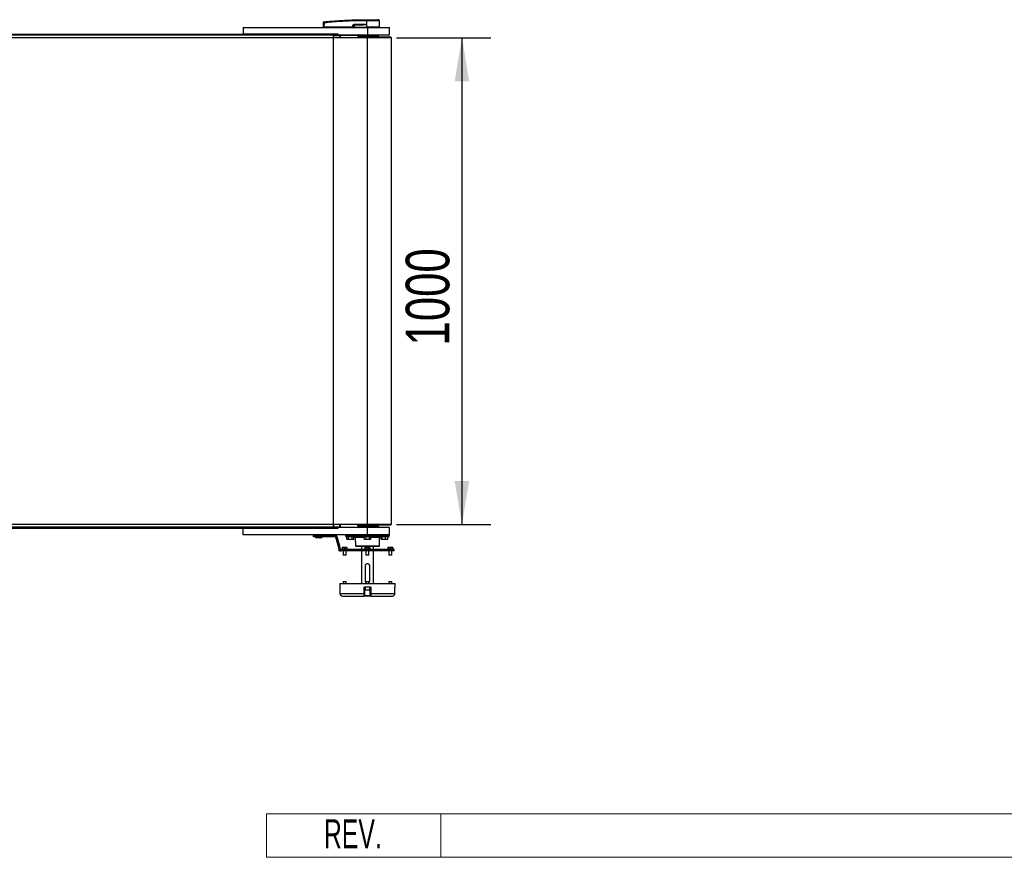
# Model space of a CAD drawing. Header units: millimetres. Extents: x 0 to 420, y 0 to 297.
# Tile 5 of 16: x 198 to 266, y 66 to 124. Entities that reach past the tile are written whole.
import ezdxf
from ezdxf.enums import TextEntityAlignment as Align

# ---------------------------------------------------------------- set-up
doc = ezdxf.new("R2010")
doc.units = ezdxf.units.MM
doc.layers.add('CARTIGLIO', color=140, linetype='Continuous')
doc.layers.add('QUOTE', color=174, linetype='Continuous')
doc.styles.add('SLDTEXTSTYLE0', font='TXT', dxfattribs={"width": 0.638298})
doc.styles.add('SLDTEXTSTYLE3', font='TXT', dxfattribs={"width": 0.75})
doc.dimstyles.new('SLDDIMSTYLE0', dxfattribs={"dimtxt": 3, "dimasz": 3, "dimexe": 0, "dimexo": 0.0625, "dimgap": 0.75, "dimtad": 1, "dimlfac": 29.839401, "dimrnd": 1e-09, "dimzin": 12, "dimdsep": 46, "dimtxsty": 'SLDTEXTSTYLE3', "dimsah": 1, "dimcen": 0.09, "dimadec": 0, "dimazin": 3, "dimtfac": 1, "dimtdec": 3, "dimtofl": 0, "dimtmove": 0, "dimatfit": 3, "dimfxl": 0, "dimfrac": 2, "dimtolj": 1, "dimtzin": 12, "dimarcsym": 0})

# ---------------------------------------------------------------- blocks, each defined once
blk = doc.blocks.new('SW_NOTE_0_27')
at = {"layer": 'CARTIGLIO', "color": 0, "insert": (2.34, 2.578), "char_height": 2, "attachment_point": 2, "style": 'SLDTEXTSTYLE0'}
blk.add_mtext('REV.', dxfattribs=at)
blk = doc.blocks.new('Cartiglio ALUSIC')
at = {"color": 161, "linetype": 'Continuous', "lineweight": 18}
for p, q in [((113.971, 150.999), (113.971, 153.999)), ((113.971, 153.999), (313.621, 153.999)), ((125.971, 153.999), (125.971, 150.999)), ((113.971, 150.999), (313.621, 150.999))]:
    blk.add_line(p, q, dxfattribs=at)
at = {"layer": 'CARTIGLIO', "color": 140}
blk.add_blockref('SW_NOTE_0_27', (117.568, 151.037), dxfattribs=at)
at = {"layer": 'CARTIGLIO', "color": 140, "style": 'SLDTEXTSTYLE0', "width": 0.638298}
for tag, height, p in [('AUTOATTR1', 3.5, (223.449, 133.7)), ('AUTOATTR2', 3.5, (222.088, 127.422)), ('AUTOATTR11', 3.5, (222.862, 121.411)), ('AUTOATTR8', 4, (219.244, 110.003)), ('AUTOATTR9', 4, (218.122, 100.423)), ('AUTOATTR0', 4, (249.033, 100.312))]:
    blk.add_attdef(tag, text='', height=height, dxfattribs=at).set_placement(p, align=Align.TOP_CENTER)
at = {"layer": 'CARTIGLIO', "color": 140}
for tag in ['AUTOATTR13', 'AUTOATTR12', 'AUTOATTR10', 'AUTOATTR7', 'AUTOATTR6', 'AUTOATTR5', 'AUTOATTR4', 'AUTOATTR3']:
    blk.add_attdef(tag, (0, 0), '', height=4, dxfattribs=at)
blk = doc.blocks.new('_D_1')
at = {"layer": 'QUOTE'}
for p, q in [((224.118, 122.595), (230.621, 122.595)), ((228.621, 122.595), (228.621, 89.082)), ((224.118, 89.082), (230.621, 89.082))]:
    blk.add_line(p, q, dxfattribs=at)
for points in [[(228.621, 122.595), (228.121, 119.595), (229.121, 119.595)], [(228.621, 89.082), (229.121, 92.082), (228.121, 92.082)]]:
    blk.add_solid(points, dxfattribs=at)
at = {"layer": 'QUOTE', "insert": (224.754, 101.405), "char_height": 3, "attachment_point": 1, "rotation": 90, "style": 'SLDTEXTSTYLE3'}
blk.add_mtext('1000', dxfattribs=at)

msp = doc.modelspace()

# ---------------------------------------------------------------- linework, layer by layer
at = {"color": 7, "linetype": 'Continuous', "lineweight": 25}
for p, q in [((219.10233, 123.31527), (219.10495, 123.61535)), ((219.1295, 123.61535), (219.12688, 123.31527)), ((219.12943, 123.68635), (219.1294, 123.68635)), ((221.11473, 123.31527), (221.11526, 123.45055)), ((221.12152, 123.45055), (221.12099, 123.31527)), ((221.19222, 123.4138), (221.12152, 123.45055)), ((221.1884, 123.49673), (221.24732, 123.4661)), ((221.97486, 123.49673), (221.1884, 123.49673)), ((221.18883, 123.5054), (221.97529, 123.5054)), ((222.04828, 123.76406), (222.04284, 123.76406)), ((222.04616, 123.50136), (222.04618, 123.4995)), ((222.04618, 123.4995), (222.04779, 123.31527)), ((222.04828, 123.76406), (222.04795, 123.31527)), ((222.04833, 123.83472), (222.04837, 123.83472)), ((222.89216, 123.83011), (222.83386, 123.83472)), ((222.956, 123.31527), (222.95208, 123.76404)), ((219.77244, 122.77069), (60.25181, 122.77069)), ((66.45166, 122.84609), (213.57258, 122.84609)), ((213.57258, 123.29851), (213.57258, 122.84609)), ((213.57258, 123.29851), (222.11833, 123.29851)), ((220.10756, 122.84609), (213.57258, 122.84609)), ((214.86213, 123.29935), (214.86213, 123.29851)), ((215.12987, 123.29851), (215.12987, 123.29935)), ((219.10233, 123.31527), (219.12688, 123.31527)), ((219.11865, 123.31527), (219.11894, 123.29851)), ((221.11473, 123.31527), (219.12688, 123.31527)), ((219.12812, 123.31527), (219.12815, 123.29851)), ((219.77244, 122.84609), (219.77244, 122.77069)), ((219.77244, 122.59475), (219.77244, 122.77069)), ((220.21559, 122.76901), (219.77244, 122.76901)), ((219.77244, 122.75182), (220.21539, 122.75182)), ((220.10756, 122.84609), (220.10756, 122.79582)), ((220.10756, 122.79582), (222.11833, 122.79582)), ((220.21492, 122.76537), (220.21539, 122.75182)), ((220.21539, 122.75182), (220.21813, 122.59475)), ((220.23167, 122.77877), (220.23488, 122.59475)), ((220.23185, 122.78151), (220.23201, 122.78242)), ((220.24842, 122.77877), (220.24842, 122.79582)), ((220.24842, 122.77877), (221.48298, 122.77877)), ((220.25164, 122.59475), (220.24842, 122.77877)), ((221.12099, 123.31527), (221.11473, 123.31527)), ((221.11605, 123.31527), (221.11607, 123.29851)), ((221.12099, 123.31527), (221.19571, 123.31527)), ((221.13257, 123.31527), (221.13278, 123.29851)), ((221.19827, 123.31527), (222.04779, 123.31527)), ((221.20353, 123.31527), (221.20365, 123.29851)), ((221.48298, 122.77877), (221.4666, 122.59475)), ((221.48298, 122.77877), (221.48298, 122.79582)), ((221.48421, 122.59475), (221.50051, 122.77748)), ((221.48659, 122.64502), (223.49855, 122.64502)), ((221.48967, 122.70646), (222.88912, 122.70646)), ((222.04795, 123.31527), (222.04779, 123.31527)), ((222.956, 123.31527), (222.04795, 123.31527)), ((222.04863, 123.31527), (222.04864, 123.29851)), ((222.11833, 123.29851), (222.11833, 122.79582)), ((222.11833, 123.29851), (223.6264, 123.29851)), ((222.11833, 122.79582), (223.6264, 122.79582)), ((222.88912, 122.64502), (222.88912, 122.70646)), ((222.93939, 123.29851), (222.93968, 123.31527)), ((223.49855, 122.64502), (223.72694, 122.64502)), ((223.6264, 122.79582), (223.6264, 123.29851)), ((223.72694, 122.59475), (223.72694, 122.64502)), ((222.11833, 122.59475), (57.90592, 122.59475)), ((222.11833, 89.08201), (222.11833, 122.59475)), ((223.77721, 122.59475), (222.11833, 122.59475)), ((223.77721, 89.08201), (223.77721, 122.59475)), ((222.11833, 89.08201), (57.90592, 89.08201)), ((219.77244, 88.90607), (60.25181, 88.90607)), ((213.57258, 88.83066), (66.45166, 88.83066)), ((213.57258, 88.37824), (213.57258, 88.83066)), ((213.57258, 88.83066), (220.10756, 88.83066)), ((219.77244, 89.08201), (219.77244, 88.90607)), ((219.77244, 88.92494), (220.21539, 88.92494)), ((220.21559, 88.90774), (219.77244, 88.90774)), ((219.77244, 88.90607), (219.77244, 88.83066)), ((220.10756, 88.83066), (220.10756, 88.88093)), ((222.11833, 88.88093), (220.10756, 88.88093)), ((220.21492, 88.91139), (220.21539, 88.92494)), ((220.21539, 88.92494), (220.21813, 89.08201)), ((220.23167, 88.89798), (220.23488, 89.08201)), ((220.23187, 88.89512), (220.23201, 88.89434)), ((220.25164, 89.08201), (220.24842, 88.89798)), ((220.24842, 88.89798), (220.24842, 88.88093)), ((220.24842, 88.89798), (221.48298, 88.89798)), ((221.48298, 88.89798), (221.4666, 89.08201)), ((221.48298, 88.89798), (221.48298, 88.88093)), ((223.72694, 89.03174), (221.48716, 89.03174)), ((222.88912, 88.9703), (221.48883, 88.9703)), ((223.77721, 89.08201), (222.11833, 89.08201)), ((222.11833, 88.37824), (222.11833, 88.88093)), ((223.6264, 88.88093), (222.11833, 88.88093)), ((222.88912, 88.9703), (222.88912, 89.03174)), ((223.6264, 88.37824), (223.6264, 88.88093)), ((223.72694, 89.03174), (223.72694, 89.08201)), ((222.11833, 88.37824), (213.57258, 88.37824)), ((218.39841, 88.22743), (218.39841, 88.32797)), ((218.39841, 88.32797), (218.56598, 88.32797)), ((218.56598, 88.22743), (218.39841, 88.22743)), ((218.53803, 88.37189), (218.53619, 88.3367)), ((218.53619, 88.3367), (218.99792, 88.3367)), ((218.53619, 88.21871), (218.53803, 88.18352)), ((218.96232, 88.21871), (218.53619, 88.21871)), ((218.99608, 88.37189), (218.53803, 88.37189)), ((218.53803, 88.18352), (218.96076, 88.18352)), ((218.99123, 88.32965), (218.54288, 88.32965)), ((218.54288, 88.22576), (218.95666, 88.22576)), ((218.98939, 88.17717), (218.54472, 88.17717)), ((218.56263, 88.32965), (218.56263, 88.32797)), ((218.56263, 88.22743), (218.56263, 88.22576)), ((218.56598, 88.32797), (218.56598, 88.22743)), ((219.92446, 88.32797), (218.56598, 88.32797)), ((219.92446, 88.22743), (218.56598, 88.22743)), ((218.633, 88.17717), (218.64976, 88.16041)), ((218.83455, 88.16041), (218.64976, 88.16041)), ((218.84655, 88.17717), (218.83455, 88.16041)), ((218.83455, 88.16041), (218.86298, 88.16041)), ((218.86298, 88.16041), (218.87499, 88.17717)), ((218.88435, 88.16041), (218.86298, 88.16041)), ((218.88435, 88.16041), (218.90111, 88.17717)), ((218.95666, 88.22576), (218.99123, 88.22576)), ((218.96076, 88.18352), (218.99608, 88.18352)), ((218.99792, 88.21871), (218.96232, 88.21871)), ((218.97148, 88.32797), (218.97148, 88.32965)), ((218.97148, 88.22576), (218.97148, 88.22743)), ((218.99792, 88.3367), (218.99608, 88.37189)), ((218.99608, 88.18352), (218.99792, 88.21871)), ((219.92446, 88.32797), (219.92446, 88.22743)), ((220.04541, 88.23516), (219.9483, 88.20914)), ((220.12276, 87.55804), (219.9483, 88.20914)), ((220.21987, 87.58406), (220.04541, 88.23516)), ((220.61025, 88.37824), (220.61173, 88.29358)), ((220.61173, 88.29358), (223.62492, 88.29358)), ((222.11833, 88.24419), (220.66199, 88.24419)), ((220.70737, 88.07707), (220.70737, 88.24419)), ((220.8198, 88.07707), (220.8198, 88.24419)), ((221.05782, 88.07707), (221.05782, 88.24419)), ((221.1834, 88.07707), (221.1834, 88.24419)), ((221.28371, 88.1948), (221.29369, 87.62333)), ((221.88212, 88.1948), (221.28371, 88.1948)), ((221.88212, 88.07707), (221.88212, 88.24419)), ((222.02642, 88.07707), (222.02642, 88.24419)), ((222.11833, 88.37824), (223.6264, 88.37824)), ((223.6264, 88.37824), (222.11833, 88.37824)), ((223.57466, 88.24419), (222.11833, 88.24419)), ((222.26262, 88.07707), (222.26262, 88.24419)), ((222.35454, 88.07707), (222.35454, 88.24419)), ((222.95294, 88.1948), (222.35454, 88.1948)), ((222.94297, 87.62333), (222.95294, 88.1948)), ((223.06071, 88.07707), (223.06071, 88.24419)), ((223.12439, 88.07707), (223.12439, 88.24419)), ((223.35495, 88.07707), (223.35495, 88.24419)), ((223.52184, 88.07707), (223.52184, 88.24419)), ((223.62492, 88.29358), (223.6264, 88.37824)), ((220.12276, 87.55804), (220.21987, 87.58406)), ((220.17445, 87.36514), (220.12276, 87.55804)), ((220.27156, 87.39116), (220.21987, 87.58406)), ((220.46158, 87.50691), (220.38573, 87.4982)), ((220.38573, 87.4982), (220.38573, 87.37286)), ((220.38856, 87.50691), (220.38847, 87.50688)), ((220.38864, 87.50691), (220.46158, 87.50691)), ((220.53742, 87.4982), (220.46158, 87.50691)), ((220.46158, 87.50691), (220.61617, 87.50691)), ((220.61617, 87.50691), (220.53742, 87.4982)), ((220.53742, 87.4982), (220.53742, 87.37286)), ((220.69492, 87.4982), (220.61617, 87.50691)), ((220.61617, 87.50691), (220.69782, 87.50691)), ((220.69492, 87.4982), (220.69492, 87.37286)), ((220.69782, 87.50691), (220.6979, 87.50691)), ((220.69799, 87.50688), (220.6979, 87.50691)), ((220.70072, 87.4982), (220.70072, 87.37286)), ((220.70737, 88.07707), (220.76358, 88.06546)), ((220.71119, 88.07563), (220.73915, 88.06546)), ((220.73915, 88.06546), (220.76358, 88.06546)), ((220.76358, 88.06546), (220.8198, 88.07707)), ((220.76358, 88.06546), (220.93881, 88.06546)), ((220.8198, 88.07707), (220.93881, 88.06546)), ((220.93881, 88.06546), (221.05782, 88.07707)), ((220.93881, 88.06546), (221.12061, 88.06546)), ((221.12061, 88.06546), (221.15161, 88.06546)), ((221.15161, 88.06546), (221.17958, 88.07563)), ((221.1834, 88.07707), (221.17936, 88.07623)), ((221.29369, 87.62333), (222.94297, 87.62333)), ((222.11833, 87.57394), (221.34395, 87.57394)), ((221.69942, 87.57394), (221.69942, 87.37286)), ((221.88212, 88.07707), (221.95427, 88.06546)), ((221.89477, 88.07176), (221.9121, 88.06546)), ((221.9121, 88.06546), (221.95427, 88.06546)), ((221.94248, 87.4982), (221.94248, 87.37286)), ((221.96365, 87.50691), (221.95381, 87.50333)), ((221.95427, 88.06546), (222.02642, 88.07707)), ((221.95427, 88.06546), (222.14452, 88.06546)), ((221.96365, 87.50691), (221.97291, 87.50691)), ((221.97291, 87.50691), (222.09127, 87.50691)), ((222.09127, 87.50691), (222.00334, 87.4982)), ((222.00334, 87.4982), (222.00334, 87.37286)), ((222.02642, 88.07707), (222.14452, 88.06546)), ((222.17919, 87.4982), (222.09127, 87.50691)), ((222.09127, 87.50691), (222.23668, 87.50691)), ((222.89271, 87.57394), (222.11833, 87.57394)), ((222.14452, 88.06546), (222.26262, 88.07707)), ((222.14452, 88.06546), (222.30858, 88.06546)), ((222.23668, 87.50691), (222.17919, 87.4982)), ((222.17919, 87.4982), (222.17919, 87.37286)), ((222.29418, 87.4982), (222.23668, 87.50691)), ((222.23668, 87.50691), (222.273, 87.50691)), ((222.28285, 87.50333), (222.273, 87.50691)), ((222.29418, 87.4982), (222.29418, 87.37286)), ((222.30858, 88.06546), (222.32456, 88.06546)), ((222.32456, 88.06546), (222.34188, 88.07176)), ((222.53724, 87.37286), (222.53724, 87.57394)), ((223.06071, 88.07707), (223.09255, 88.06546)), ((223.07637, 88.06861), (223.08504, 88.06546)), ((223.08504, 88.06546), (223.09255, 88.06546)), ((223.09255, 88.06546), (223.12439, 88.07707)), ((223.09255, 88.06546), (223.23967, 88.06546)), ((223.12439, 88.07707), (223.23967, 88.06546)), ((223.23967, 88.06546), (223.35495, 88.07707)), ((223.23967, 88.06546), (223.43839, 88.06546)), ((223.43839, 88.06546), (223.49751, 88.06546)), ((223.49751, 88.06546), (223.50618, 88.06861)), ((223.52184, 88.07707), (223.5053, 88.07104)), ((223.52476, 87.4982), (223.59236, 87.50691)), ((223.52476, 87.4982), (223.52476, 87.37286)), ((223.53875, 87.50691), (223.53596, 87.5059)), ((223.54149, 87.50691), (223.64256, 87.50691)), ((223.64256, 87.50691), (223.55823, 87.4982)), ((223.55823, 87.4982), (223.55823, 87.37286)), ((223.7269, 87.4982), (223.64256, 87.50691)), ((223.64256, 87.50691), (223.7945, 87.50691)), ((223.7945, 87.50691), (223.7269, 87.4982)), ((223.7269, 87.4982), (223.7269, 87.37286)), ((223.8621, 87.4982), (223.7945, 87.50691)), ((223.7945, 87.50691), (223.84784, 87.50691)), ((223.85089, 87.5059), (223.8481, 87.50691)), ((223.8621, 87.4982), (223.8621, 87.37286)), ((220.16136, 87.27232), (220.16136, 87.37286)), ((220.16136, 87.37286), (220.17238, 87.37286)), ((220.19487, 87.27232), (220.16136, 87.27232)), ((220.27156, 87.39116), (220.17445, 87.36514)), ((220.19487, 87.32415), (220.19487, 87.27232)), ((220.19487, 87.27232), (220.29541, 87.27232)), ((220.29541, 87.37286), (220.27156, 87.39116)), ((220.29541, 87.37286), (220.29541, 87.27232)), ((220.81499, 87.37286), (220.29541, 87.37286)), ((220.81499, 87.27232), (220.29541, 87.27232)), ((220.44269, 87.27232), (220.44269, 86.99081)), ((220.44269, 86.99081), (220.4628, 86.97071)), ((220.44269, 86.99081), (220.64377, 86.99081)), ((220.62366, 86.97071), (220.4628, 86.97071)), ((220.62366, 86.97071), (220.64377, 86.99081)), ((220.64377, 86.99081), (220.64377, 87.27232)), ((220.81499, 87.27232), (220.81499, 87.37286)), ((223.96153, 87.37286), (220.81499, 87.37286)), ((223.96153, 87.27232), (220.81499, 87.27232)), ((221.69942, 87.27232), (221.69942, 85.02697)), ((222.01779, 87.27232), (222.01779, 86.99081)), ((222.01779, 86.99081), (222.0379, 86.97071)), ((222.01779, 86.99081), (222.21887, 86.99081)), ((222.04271, 86.97071), (222.0379, 86.97071)), ((222.19876, 86.97071), (222.04271, 86.97071)), ((222.19876, 86.97071), (222.21887, 86.99081)), ((222.21887, 86.99081), (222.21887, 87.27232)), ((222.53724, 85.02697), (222.53724, 87.27232)), ((223.59289, 87.27232), (223.59289, 86.99081)), ((223.59289, 86.99081), (223.613, 86.97071)), ((223.59289, 86.99081), (223.79396, 86.99081)), ((223.61442, 86.97071), (223.613, 86.97071)), ((223.77386, 86.97071), (223.61442, 86.97071)), ((223.77386, 86.97071), (223.79396, 86.99081)), ((223.79396, 86.99081), (223.79396, 87.27232)), ((223.96153, 87.27232), (223.96153, 87.37286)), ((221.98428, 85.18615), (221.98428, 86.25856)), ((222.25238, 86.25856), (222.25238, 85.18615)), ((220.2081, 85.02697), (220.21015, 84.79209)), ((220.2081, 85.02697), (224.02855, 85.02697)), ((220.21015, 84.79209), (220.2184, 84.79209)), ((220.22406, 84.74262), (220.2243, 84.7427)), ((220.4628, 85.16102), (220.44269, 85.14091)), ((220.44269, 85.14091), (220.44269, 85.02697)), ((220.64377, 85.14091), (220.44269, 85.14091)), ((220.4628, 85.16102), (220.62366, 85.16102)), ((220.64377, 85.14091), (220.62366, 85.16102)), ((220.64377, 85.02697), (220.64377, 85.14091)), ((221.92749, 84.7424), (221.92044, 84.33806)), ((221.95076, 84.7424), (221.92749, 84.7424)), ((221.94114, 84.79209), (222.29552, 84.79209)), ((222.29241, 84.75887), (221.94425, 84.75887)), ((221.95076, 84.75887), (221.95076, 84.5779)), ((222.0379, 85.16102), (222.01779, 85.14091)), ((222.01779, 85.14091), (222.01779, 85.02697)), ((222.21887, 85.14091), (222.01779, 85.14091)), ((222.0379, 85.16102), (222.19876, 85.16102)), ((222.21887, 85.14091), (222.19876, 85.16102)), ((222.21887, 85.02697), (222.21887, 85.14091)), ((222.2859, 84.5779), (222.2859, 84.75887)), ((222.30916, 84.7424), (222.2859, 84.7424)), ((222.31622, 84.33806), (222.30916, 84.7424)), ((223.613, 85.16102), (223.59289, 85.14091)), ((223.59289, 85.14091), (223.59289, 85.02697)), ((223.79396, 85.14091), (223.59289, 85.14091)), ((223.613, 85.16102), (223.77386, 85.16102)), ((223.79396, 85.14091), (223.77386, 85.16102)), ((223.79396, 85.02697), (223.79396, 85.14091)), ((224.01236, 84.7427), (224.0126, 84.74262)), ((224.01826, 84.79209), (224.0265, 84.79209)), ((224.0265, 84.79209), (224.02855, 85.02697)), ((220.22848, 84.33827), (220.22874, 84.33835)), ((220.22874, 84.33835), (221.88278, 84.33835)), ((220.41442, 84.15564), (221.88432, 84.15564)), ((222.35234, 84.15564), (221.88432, 84.15564)), ((221.91783, 84.18857), (222.31883, 84.18857)), ((221.95076, 84.5779), (222.2859, 84.5779)), ((222.26579, 84.55779), (221.97087, 84.55779)), ((222.35234, 84.15564), (223.82224, 84.15564)), ((222.35387, 84.33835), (224.00792, 84.33835)), ((224.00792, 84.33835), (224.00818, 84.33827))]:
    msp.add_line(p, q, dxfattribs=at)
at = {"color": 7, "linetype": 'Continuous'}
for p, q in [((60.25181, 122.84609), (219.77244, 122.84609)), ((219.77244, 88.83066), (219.77244, 122.84609)), ((60.25181, 88.83066), (219.77244, 88.83066))]:
    msp.add_line(p, q, dxfattribs=at)
at = {"color": 7, "linetype": 'Continuous', "lineweight": 25, "flags": 128}
for points in [[(221.97486, 123.49673), (222.0148, 123.49828), (222.04618, 123.4995)], [(220.22406, 84.74262), (220.22516, 84.64145), (220.22848, 84.33827)], [(220.2243, 84.7427), (220.22503, 84.67568), (220.22797, 84.40764), (220.22874, 84.33835)], [(221.88278, 84.33835), (221.88397, 84.40536), (221.88874, 84.6734), (221.88997, 84.7427)], [(222.34668, 84.7427), (222.34787, 84.67568), (222.35264, 84.40764), (222.35387, 84.33835)], [(224.00792, 84.33835), (224.00866, 84.40536), (224.0116, 84.6734), (224.01236, 84.7427)], [(224.00818, 84.33827), (224.00928, 84.43927), (224.0126, 84.74262)]]:
    msp.add_lwpolyline(points, dxfattribs=at)
at = {"color": 7, "linetype": 'Continuous', "lineweight": 25}
for centre, radius, start, end in [((219.11722, 122.87341), 0.74204, 89.0518988, 90.9481012), ((219.13202, 123.65463), 0.02673, 96.1041945, 179.3841407), ((221.11839, 124.30412), 0.85357, 269.78976, 270.21024), ((221.1194, 123.50449), 0.06943, 353.5856583, 0.7475902), ((198.10042, 122.3474), 23.17391, 2.7312588, 2.7669963), ((221.90586, 123.50449), 0.06943, 353.5856583, 0.7475902), ((222.29459, 123.77822), 0.25215, 168.1201678, 183.2190123), ((223.40743, 123.67514), 1.3684, 173.3031905, 173.4966106), ((222.30005, 123.77805), 0.25217, 168.0817426, 183.1800729), ((222.88506, 123.76346), 0.06703, 0.5000113, 83.9231277), ((220.21645, 122.78062), 0.01533, 264.2526321, 353.0754988), ((220.22237, 122.59163), 0.16034, 86.5051734, 92.4949408), ((220.21559, 122.78577), 0.01676, 270, 348.463041), ((220.24842, 122.77907), 0.01676, 90, 181), ((220.24005, 123.01885), 0.24022, 268.0016174, 271.9983826), ((221.48298, 122.77907), 0.01676, 354.8105801, 90), ((221.50573, 122.97477), 0.19732, 263.3778257, 268.2379831), ((222.7964, 122.70646), 0.09272, 0, 74.5483066), ((220.21645, 88.89613), 0.01533, 6.9245012, 95.7473679), ((220.22237, 89.08513), 0.16034, 267.5050592, 273.4948266), ((220.21559, 88.89099), 0.01676, 11.536959, 90), ((220.24005, 88.6579), 0.24022, 88.0016174, 91.9983826), ((220.24842, 88.89769), 0.01676, 179, 270), ((221.48298, 88.89769), 0.01676, 270, 5.1894199), ((221.50573, 88.70198), 0.19732, 91.7620169, 96.6221743), ((222.7964, 88.9703), 0.09272, 285.4516934, 0), ((218.54288, 88.33635), 0.0067, 177, 270), ((218.54288, 88.21906), 0.0067, 90, 183), ((218.54472, 88.37154), 0.0067, 90, 177), ((218.54472, 88.18387), 0.0067, 183, 270), ((218.98939, 88.37154), 0.0067, 3, 90), ((218.98939, 88.18387), 0.0067, 270, 357), ((218.99123, 88.33635), 0.0067, 270, 3), ((218.99123, 88.21906), 0.0067, 357, 90), ((219.92446, 88.20275), 0.12522, 15, 90), ((219.92446, 88.20275), 0.02469, 15, 90), ((220.66199, 88.29446), 0.05027, 181, 270), ((221.23345, 88.19392), 0.05027, 1, 90), ((223.00321, 88.19392), 0.05027, 90, 179), ((223.57466, 88.29446), 0.05027, 270, 359), ((221.34395, 87.62421), 0.05027, 181, 270), ((222.89271, 87.62421), 0.05027, 270, 359), ((220.24366, 84.79238), 0.03351, 180.5, 231.3888091), ((220.25202, 84.79238), 0.03363, 180.4912683, 206.8986886), ((221.9157, 85.63581), 0.89349, 268.3503428, 270.7565315), ((222.03265, 84.7839), 0.09188, 174.8896679, 195.8132908), ((222.20401, 84.7839), 0.09188, 344.1867092, 5.1103321), ((222.32096, 85.63581), 0.89349, 269.2434685, 271.6496572), ((223.99299, 84.79238), 0.03351, 308.882465, 359.5), ((223.98463, 84.79238), 0.03363, 335.3089915, 359.5079221), ((221.90853, 85.22943), 0.89145, 268.3448762, 270.7651765), ((221.88432, 84.18915), 0.03351, 270, 359), ((221.97087, 84.5779), 0.02011, 180, 270), ((222.26579, 84.5779), 0.02011, 270, 0), ((222.32813, 85.22943), 0.89145, 269.2348235, 271.6551238), ((222.35234, 84.18915), 0.03351, 181, 270)]:
    msp.add_arc(centre, radius, start, end, dxfattribs=at)
for centre, major_axis, ratio, start_param, end_param in [((221.23417, 123.4164), (0.11395, -0.05605), 0.60672542, 2.25200573, 3.42889257), ((221.23333, 123.41648), (0.10781, -0.05336), 0.5569608, 2.25321842, 3.43010526), ((221.27509, 123.39477), (0.07679, -0.04085), 0.77058227, 2.30113884, 3.47802567), ((221.27509, 123.39492), (0.06703, -0.03543), 0.66301777, 2.29905058, 3.47593741)]:
    msp.add_ellipse(centre, major_axis=major_axis, ratio=ratio, start_param=start_param, end_param=end_param, dxfattribs=at)
for points, knots in [([(219.10495, 123.61535), (219.10496, 123.61695), (219.10501, 123.62301), (219.1051, 123.63332), (219.1052, 123.64428), (219.10527, 123.6523), (219.10528, 123.65405), (219.10529, 123.65492)], [0, 0, 0, 0, 0.08210774, 0.31165455, 0.54070711, 0.77036972, 1, 1, 1, 1]), ([(219.10529, 123.65492), (219.10531, 123.65685), (219.10533, 123.65947), (219.10533, 123.65982), (219.10534, 123.65992)], [0, 0, 0, 0, 0.73657409, 1, 1, 1, 1]), ([(219.10534, 123.65992), (219.10537, 123.66085), (219.10554, 123.66483), (219.1076, 123.67169), (219.11298, 123.67912), (219.1205, 123.68454), (219.12644, 123.68575), (219.1294, 123.68635)], [0, 0, 0, 0, 0.07160669, 0.30681144, 0.53787451, 0.76893725, 1, 1, 1, 1]), ([(219.12918, 123.68121), (219.12899, 123.67973), (219.1286, 123.67677), (219.12846, 123.66342), (219.12865, 123.6452), (219.12908, 123.62808), (219.12941, 123.618), (219.1295, 123.61535)], [0, 0, 0, 0, 0.22968814, 0.45959689, 0.68877935, 0.91808895, 1, 1, 1, 1]), ([(219.12918, 123.68121), (219.50656, 123.71565), (220.08175, 123.76814), (220.8568, 123.80675), (221.45243, 123.82721), (221.8489, 123.82719), (222.04784, 123.83013), (222.04784, 123.83013)], [0, 0, 0, 0, 0.38876695, 0.59252789, 0.79628932, 0.99999932, 1, 1, 1, 1]), ([(219.1294, 123.68635), (219.12939, 123.68626), (219.12932, 123.68589), (219.12924, 123.6832), (219.12918, 123.68121)], [0, 0, 0, 0, 0.26388418, 1, 1, 1, 1]), ([(219.12943, 123.68635), (219.14068, 123.6875), (219.21016, 123.69455), (219.515, 123.72431), (220.14131, 123.77547), (221.04495, 123.82464), (221.71373, 123.83136), (222.04833, 123.83472)], [0, 0, 0, 0, 0.01170126, 0.07220884, 0.31419353, 0.65688711, 1, 1, 1, 1]), ([(222.04284, 123.76406), (221.84477, 123.76283), (221.44863, 123.76036), (220.85461, 123.74097), (220.08081, 123.70208), (219.50647, 123.64972), (219.1295, 123.61535)], [0, 0, 0, 0, 0.20362021, 0.40724063, 0.61094774, 1, 1, 1, 1]), ([(221.19222, 123.4138), (221.19418, 123.41381), (221.19769, 123.41382), (221.20212, 123.41381), (221.20407, 123.4138)], [0, 0, 0, 0, 0.56, 1, 1, 1, 1]), ([(221.19571, 123.31527), (221.19463, 123.33365), (221.19271, 123.36643), (221.19237, 123.39934), (221.19222, 123.4138)], [0, 0, 0, 0, 0.56058603, 1, 1, 1, 1]), ([(221.20407, 123.4138), (221.20355, 123.39539), (221.20263, 123.36249), (221.19961, 123.32971), (221.19827, 123.31527)], [0, 0, 0, 0, 0.55939227, 1, 1, 1, 1]), ([(221.24732, 123.4661), (221.38311, 123.47224), (221.62561, 123.4832), (221.86814, 123.4926), (221.97486, 123.49673)], [0, 0, 0, 0, 0.55997408, 1, 1, 1, 1]), ([(222.04618, 123.4995), (221.89724, 123.48956), (221.63129, 123.4718), (221.36512, 123.45782), (221.24801, 123.45167)], [0, 0, 0, 0, 0.56002694, 1, 1, 1, 1]), ([(221.97529, 123.5054), (221.98214, 123.50533), (222.00242, 123.50513), (222.02628, 123.5052), (222.04283, 123.50201), (222.04616, 123.50136)], [0, 0, 0, 0, 0.28926734, 0.85682964, 1, 1, 1, 1]), ([(222.04784, 123.83013), (222.04784, 123.83013), (222.04967, 123.83013), (222.0515, 123.83013), (222.05332, 123.83013)], [0, 0, 0, 0, 0.00036549, 1, 1, 1, 1]), ([(222.95208, 123.76404), (222.94986, 123.76405), (222.94534, 123.76407), (222.90899, 123.76407), (222.85148, 123.76403), (222.77331, 123.76406), (222.67588, 123.76407), (222.56354, 123.76402), (222.43749, 123.76407), (222.30764, 123.76405), (222.17615, 123.76405), (222.09123, 123.76406), (222.04828, 123.76406)], [0, 0, 0, 0, 0.10046502, 0.20384345, 0.30430944, 0.40768894, 0.50815524, 0.61153497, 0.71200234, 0.81538328, 0.9066108, 1, 1, 1, 1]), ([(222.04837, 123.83472), (222.09813, 123.83472), (222.19779, 123.83472), (222.34459, 123.83472), (222.48105, 123.83472), (222.6024, 123.83472), (222.70234, 123.83472), (222.77691, 123.83472), (222.82509, 123.83472), (222.83094, 123.83472), (222.83386, 123.83472)], [0, 0, 0, 0, 0.12488045, 0.25013958, 0.37464939, 0.49981249, 0.62476421, 0.74955772, 0.87492377, 1, 1, 1, 1]), ([(222.05332, 123.83013), (222.09272, 123.83012), (222.17152, 123.83011), (222.29298, 123.83012), (222.41389, 123.83012), (222.53053, 123.83009), (222.63522, 123.83012), (222.72552, 123.83012), (222.79833, 123.83011), (222.8518, 123.83014), (222.88566, 123.8301), (222.88999, 123.83011), (222.89216, 123.83011)], [0, 0, 0, 0, 0.09230362, 0.18460708, 0.28653845, 0.3884688, 0.49039805, 0.59232883, 0.69424704, 0.79616636, 0.8980845, 1, 1, 1, 1]), ([(220.21559, 122.76901), (220.21548, 122.76885), (220.21527, 122.76852), (220.21503, 122.76642), (220.21492, 122.76537)], [0, 0, 0, 0, 0.50006029, 1, 1, 1, 1]), ([(221.19571, 123.31527), (221.19594, 123.31527), (221.19648, 123.31527), (221.19739, 123.31527), (221.19804, 123.31527), (221.19827, 123.31527)], [0, 0, 0, 0, 0.31939567, 0.74819126, 1, 1, 1, 1]), ([(220.21559, 88.90774), (220.21548, 88.90791), (220.21527, 88.90824), (220.21503, 88.91034), (220.21492, 88.91139)], [0, 0, 0, 0, 0.50006029, 1, 1, 1, 1]), ([(221.50019, 88.89925), (221.49546, 88.94793), (221.48954, 89.00882), (221.48445, 89.06978), (221.48343, 89.08201)], [0, 0, 0, 0, 0.79940939, 1, 1, 1, 1]), ([(222.96669, 88.22743), (222.97526, 88.22743), (222.99594, 88.22743), (223.02803, 88.22743), (223.05252, 88.22743), (223.05992, 88.22743), (223.06071, 88.22743)], [0, 0, 0, 0, 0.24936879, 0.60229533, 0.95748461, 1, 1, 1, 1]), ([(220.38573, 87.4982), (220.38579, 87.49848), (220.38674, 87.5038), (220.38772, 87.5054), (220.38864, 87.50691)], [0, 0, 0, 0, 0.0529743, 1, 1, 1, 1]), ([(220.69782, 87.50691), (220.6969, 87.5054), (220.69593, 87.5038), (220.69497, 87.49848), (220.69492, 87.4982)], [0, 0, 0, 0, 0.9470257, 1, 1, 1, 1]), ([(220.70072, 87.4982), (220.70053, 87.49927), (220.69957, 87.50448), (220.69859, 87.50583), (220.69782, 87.50691)], [0, 0, 0, 0, 0.20618569, 1, 1, 1, 1]), ([(221.05782, 88.07707), (221.06209, 88.07564), (221.08282, 88.0687), (221.10389, 88.06689), (221.12061, 88.06546)], [0, 0, 0, 0, 0.20618569, 1, 1, 1, 1]), ([(221.12061, 88.06546), (221.14055, 88.06747), (221.1616, 88.0696), (221.1823, 88.07669), (221.1834, 88.07707)], [0, 0, 0, 0, 0.9470257, 1, 1, 1, 1]), ([(221.89525, 88.07223), (221.894, 88.07244), (221.88959, 88.07321), (221.88524, 88.07546), (221.88212, 88.07707)], [0, 0, 0, 0, 0.28222135, 1, 1, 1, 1]), ([(221.97291, 87.50691), (221.96481, 87.50583), (221.9546, 87.50448), (221.94455, 87.49927), (221.94248, 87.4982)], [0, 0, 0, 0, 0.79381431, 1, 1, 1, 1]), ([(222.00334, 87.4982), (222.00281, 87.49848), (221.99278, 87.5038), (221.98258, 87.5054), (221.97291, 87.50691)], [0, 0, 0, 0, 0.0529743, 1, 1, 1, 1]), ([(222.26262, 88.07707), (222.26575, 88.07564), (222.28093, 88.0687), (222.29634, 88.06689), (222.30858, 88.06546)], [0, 0, 0, 0, 0.20618569, 1, 1, 1, 1]), ([(222.28247, 87.5018), (222.28586, 87.50123), (222.28978, 87.50058), (222.29364, 87.49849), (222.29418, 87.4982)], [0, 0, 0, 0, 0.86237465, 1, 1, 1, 1]), ([(222.30858, 88.06546), (222.32317, 88.06747), (222.33858, 88.0696), (222.35373, 88.07669), (222.35454, 88.07707)], [0, 0, 0, 0, 0.947025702, 1, 1, 1, 1]), ([(223.35495, 88.07707), (223.36063, 88.07564), (223.38818, 88.0687), (223.41617, 88.06689), (223.43839, 88.06546)], [0, 0, 0, 0, 0.20618569, 1, 1, 1, 1]), ([(223.43839, 88.06546), (223.46489, 88.06747), (223.49287, 88.0696), (223.52038, 88.07669), (223.52184, 88.07707)], [0, 0, 0, 0, 0.9470257, 1, 1, 1, 1]), ([(223.54149, 87.50691), (223.53704, 87.50583), (223.53142, 87.50448), (223.5259, 87.49927), (223.52476, 87.4982)], [0, 0, 0, 0, 0.793814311, 1, 1, 1, 1]), ([(223.55823, 87.4982), (223.55794, 87.49848), (223.55242, 87.5038), (223.54681, 87.5054), (223.54149, 87.50691)], [0, 0, 0, 0, 0.0529743, 1, 1, 1, 1]), ([(223.84536, 87.50691), (223.85067, 87.5054), (223.85629, 87.5038), (223.8618, 87.49848), (223.8621, 87.4982)], [0, 0, 0, 0, 0.9470257, 1, 1, 1, 1]), ([(221.98428, 86.25856), (221.98568, 86.2732), (221.98849, 86.30246), (222.01027, 86.34168), (222.04295, 86.37254), (222.08497, 86.39108), (222.13035, 86.39452), (222.17335, 86.38336), (222.21052, 86.35923), (222.23834, 86.32371), (222.25102, 86.28769), (222.25206, 86.26545), (222.25238, 86.25856)], [0, 0, 0, 0, 0.10357218, 0.20701202, 0.3138437, 0.42316983, 0.52894039, 0.63091354, 0.7342076, 0.84200215, 0.95105515, 1, 1, 1, 1]), ([(220.2184, 84.79209), (220.21896, 84.79153), (220.22007, 84.79041), (220.2218, 84.78169), (220.22324, 84.76885), (220.22408, 84.75497), (220.22424, 84.746), (220.2243, 84.7427)], [0, 0, 0, 0, 0.22025504, 0.43971281, 0.65786567, 0.87387297, 1, 1, 1, 1]), ([(220.22128, 84.78001), (220.22128, 84.78003), (220.22126, 84.78011), (220.22164, 84.77832), (220.22229, 84.77395), (220.22317, 84.7652), (220.22388, 84.75406), (220.22395, 84.74589), (220.22398, 84.7426)], [0, 0, 0, 0, 0.04523608, 0.15363687, 0.31882192, 0.54179266, 0.8157587, 1, 1, 1, 1]), ([(221.88997, 84.7427), (221.89064, 84.74832), (221.89197, 84.75958), (221.901, 84.77444), (221.9141, 84.78558), (221.92831, 84.7913), (221.93759, 84.79187), (221.94114, 84.79209)], [0, 0, 0, 0, 0.21375419, 0.42830474, 0.6450109, 0.86422349, 1, 1, 1, 1]), ([(221.94425, 84.75887), (221.94308, 84.75879), (221.94004, 84.7586), (221.9354, 84.7567), (221.93112, 84.753), (221.92815, 84.74806), (221.92771, 84.74428), (221.92749, 84.7424)], [0, 0, 0, 0, 0.136177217, 0.35693013, 0.574825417, 0.788790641, 1, 1, 1, 1]), ([(222.01779, 85.10021), (222.01162, 85.10724), (221.9954, 85.1257), (221.98576, 85.15713), (221.98463, 85.17929), (221.98428, 85.18615)], [0, 0, 0, 0, 0.29792122, 0.78250882, 1, 1, 1, 1]), ([(222.25238, 85.18615), (222.25081, 85.17169), (222.24767, 85.14278), (222.23373, 85.11251), (222.22094, 85.10106), (222.21887, 85.09921)], [0, 0, 0, 0, 0.45621041, 0.9118379, 1, 1, 1, 1]), ([(222.30916, 84.7424), (222.30908, 84.74351), (222.30885, 84.74651), (222.30689, 84.75114), (222.3031, 84.75541), (222.29809, 84.7583), (222.2943, 84.75868), (222.29241, 84.75887)], [0, 0, 0, 0, 0.12445638, 0.33899001, 0.55774681, 0.7788159, 1, 1, 1, 1]), ([(222.29552, 84.79209), (222.3013, 84.79153), (222.31283, 84.79041), (222.3282, 84.78169), (222.33979, 84.76885), (222.34572, 84.75497), (222.34642, 84.746), (222.34668, 84.7427)], [0, 0, 0, 0, 0.22025504, 0.43971281, 0.65786567, 0.87387297, 1, 1, 1, 1]), ([(224.01236, 84.7427), (224.01249, 84.74832), (224.01275, 84.75958), (224.01394, 84.77444), (224.0155, 84.78558), (224.01703, 84.7913), (224.01792, 84.79187), (224.01826, 84.79209)], [0, 0, 0, 0, 0.21375419, 0.42830474, 0.6450109, 0.86422349, 1, 1, 1, 1]), ([(224.01262, 84.74263), (224.01262, 84.74332), (224.01262, 84.74922), (224.01312, 84.76029), (224.01411, 84.77204), (224.01496, 84.77813), (224.01543, 84.78024), (224.01537, 84.78002), (224.01536, 84.77998)], [0, 0, 0, 0, 0.03902567, 0.3344974, 0.63082105, 0.83813339, 0.96841014, 1, 1, 1, 1]), ([(220.22874, 84.33835), (220.23098, 84.31774), (220.23548, 84.27654), (220.26768, 84.22183), (220.31473, 84.18052), (220.36665, 84.15872), (220.40092, 84.15651), (220.41442, 84.15564)], [0, 0, 0, 0, 0.21421189, 0.42824134, 0.64302839, 0.85935193, 1, 1, 1, 1]), ([(221.88432, 84.15564), (221.88384, 84.15771), (221.88289, 84.16184), (221.8821, 84.19412), (221.88188, 84.24154), (221.88219, 84.29275), (221.88262, 84.32592), (221.88278, 84.33835)], [0, 0, 0, 0, 0.21814391, 0.43644346, 0.65416005, 0.87038191, 1, 1, 1, 1]), ([(221.92044, 84.33806), (221.92026, 84.32788), (221.91978, 84.30074), (221.91905, 84.25883), (221.91838, 84.22004), (221.91791, 84.19364), (221.91786, 84.19026), (221.91783, 84.18857)], [0, 0, 0, 0, 0.12942387, 0.34542186, 0.56310236, 0.78156418, 1, 1, 1, 1]), ([(222.31883, 84.18857), (222.31882, 84.18928), (222.31879, 84.19109), (222.31847, 84.20891), (222.31788, 84.2427), (222.3171, 84.28747), (222.31651, 84.32119), (222.31622, 84.33806)], [0, 0, 0, 0, 0.140843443, 0.357386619, 0.572214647, 0.786089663, 1, 1, 1, 1]), ([(222.35387, 84.33835), (222.35413, 84.31774), (222.35464, 84.27654), (222.35476, 84.22183), (222.35433, 84.18052), (222.35345, 84.15872), (222.35265, 84.15651), (222.35234, 84.15564)], [0, 0, 0, 0, 0.21421189, 0.42824134, 0.64302839, 0.85935193, 1, 1, 1, 1]), ([(223.82224, 84.15564), (223.84324, 84.15771), (223.88527, 84.16184), (223.94123, 84.19412), (223.98322, 84.24154), (224.00466, 84.29275), (224.00703, 84.32592), (224.00792, 84.33835)], [0, 0, 0, 0, 0.21814391, 0.43644346, 0.65416005, 0.87038191, 1, 1, 1, 1])]:
    msp.add_open_spline(points, degree=3, knots=knots, dxfattribs=at)
msp.add_open_spline([(220.29541, 87.27232), (220.28173, 87.27362), (220.25439, 87.27622), (220.21796, 87.29661), (220.18883, 87.32653), (220.17924, 87.35227), (220.17445, 87.36514)], degree=3, dxfattribs=at)

# ---------------------------------------------------------------- block references
at = {"layer": 'CARTIGLIO'}
msp.add_blockref('Cartiglio ALUSIC', (101.2063, -84.82804), dxfattribs=at)

# ---------------------------------------------------------------- dimensions: what is measured, and where the dimension line sits
at = {"layer": 'QUOTE'}
dim = msp.add_linear_dim(base=(226.23948, 89.08201), p1=(222.11833, 122.59475), p2=(222.11833, 89.08201), angle=90, dimstyle='SLDDIMSTYLE0', dxfattribs=at)
dim.commit()
dim.dimension.update_dxf_attribs({"geometry": '_D_1', "text_midpoint": (226.23948, 105.83838), "dimtype": 160})

doc.saveas('drawing.dxf')
